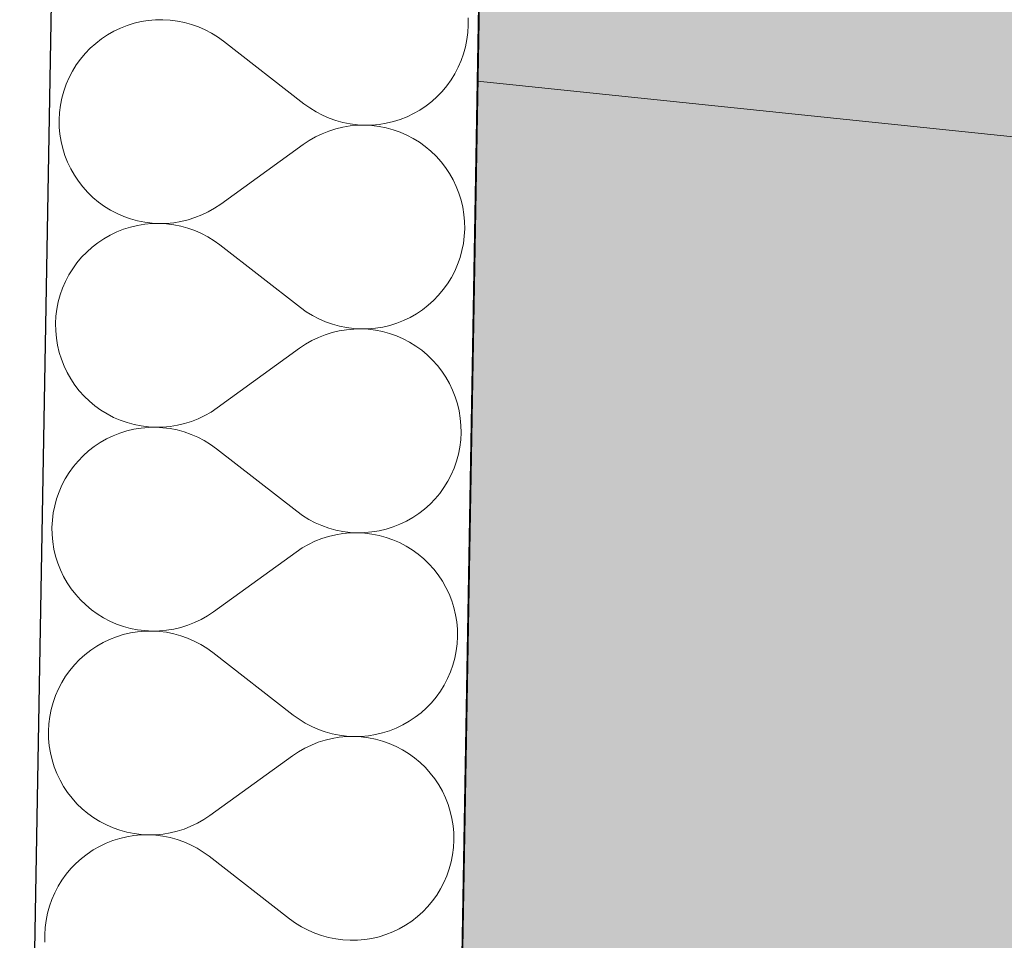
# Model space of a CAD drawing. Header units: millimetres. Extents: x -28017 to 3863, y -4271 to 20239.
# Tile 34 of 105: x -20489 to -20121, y 9312 to 9657. Entities that reach past the tile are written whole.
import ezdxf

# ---------------------------------------------------------------- set-up
doc = ezdxf.new("R2010")
doc.units = ezdxf.units.MM
doc.header["$MEASUREMENT"] = 0
doc.linetypes.add('Wipeout_Contour', pattern=[1000, 0, -1000])
for name, color, linetype in [('5._POHLED ZÁPADNÍ_2_2D prvky - obecné', 7, 'Continuous'), ('5._POHLED ZÁPADNÍ_2_Konstrukce - nenosné', 7, 'Continuous'), ('5._POHLED ZÁPADNÍ_2_Konstrukce - nosné', 7, 'Continuous'), ('5._POHLED ZÁPADNÍ_2_Nové_Konstrukce - nosné', 7, 'Continuous'), ('5._POHLED ZÁPADNÍ_2_Nové_Výplně – Řezové', 7, 'Continuous'), ('5._POHLED ZÁPADNÍ_2_Výplně – Řezové', 7, 'Continuous')]:
    doc.layers.add(name, color=color, linetype=linetype)

# ---------------------------------------------------------------- blocks, each defined once
blk = doc.blocks.new('*X29', base_point=(-28336.19, -5790.34))
at = {"layer": '5._POHLED ZÁPADNÍ_2_Nové_Výplně – Řezové', "color": 21, "linetype": 'Continuous', "lineweight": 20, "true_color": 0xffaaaa}
for p, q in [((-20438.48, 9656.48), (-20441.19, 9656.24)), ((-20435.76, 9656.53), (-20438.48, 9656.48)), ((-20433.04, 9656.38), (-20435.76, 9656.53)), ((-20430.34, 9656.04), (-20433.04, 9656.38)), ((-20321.51, 9654.52), (-20321.56, 9657.24)), ((-20451.65, 9653.37), (-20454.1, 9652.2)), ((-20449.12, 9654.37), (-20451.65, 9653.37)), ((-20446.52, 9655.18), (-20449.12, 9654.37)), ((-20443.87, 9655.81), (-20446.52, 9655.18)), ((-20441.19, 9656.24), (-20443.87, 9655.81)), ((-20427.67, 9655.51), (-20430.34, 9656.04)), ((-20425.05, 9654.79), (-20427.67, 9655.51)), ((-20422.48, 9653.88), (-20425.05, 9654.79)), ((-20419.99, 9652.79), (-20422.48, 9653.88)), ((-20417.58, 9651.53), (-20419.99, 9652.79)), ((-20321.66, 9651.8), (-20321.51, 9654.52)), ((-20458.73, 9649.34), (-20460.88, 9647.67)), ((-20456.47, 9650.85), (-20458.73, 9649.34)), ((-20454.1, 9652.2), (-20456.47, 9650.85)), ((-20415.27, 9650.1), (-20417.58, 9651.53)), ((-20413.06, 9648.51), (-20415.27, 9650.1)), ((-20322.53, 9646.43), (-20322, 9649.1)), ((-20322, 9649.1), (-20321.66, 9651.8)), ((-20462.9, 9645.86), (-20464.79, 9643.9)), ((-20460.88, 9647.67), (-20462.9, 9645.86)), ((-20413.06, 9648.51), (-20382.99, 9625.12)), ((-20323.25, 9643.81), (-20322.53, 9646.43)), ((-20466.53, 9641.81), (-20468.13, 9639.6)), ((-20464.79, 9643.9), (-20466.53, 9641.81)), ((-20324.15, 9641.24), (-20323.25, 9643.81)), ((-20468.13, 9639.6), (-20469.56, 9637.29)), ((-20326.5, 9636.34), (-20325.24, 9638.75)), ((-20325.24, 9638.75), (-20324.15, 9641.24)), ((-20470.82, 9634.88), (-20471.9, 9632.38)), ((-20469.56, 9637.29), (-20470.82, 9634.88)), ((-20327.93, 9634.02), (-20326.5, 9636.34)), ((-20471.9, 9632.38), (-20472.81, 9629.82)), ((-20331.26, 9629.73), (-20329.52, 9631.82)), ((-20329.52, 9631.82), (-20327.93, 9634.02)), ((-20473.53, 9627.19), (-20474.06, 9624.53)), ((-20472.81, 9629.82), (-20473.53, 9627.19)), ((-20335.18, 9625.95), (-20333.15, 9627.77)), ((-20333.15, 9627.77), (-20331.26, 9629.73)), ((-20474.06, 9624.53), (-20474.39, 9621.83)), ((-20382.99, 9625.12), (-20380.79, 9623.53)), ((-20380.79, 9623.53), (-20378.47, 9622.09)), ((-20339.59, 9622.77), (-20337.32, 9624.29)), ((-20337.32, 9624.29), (-20335.18, 9625.95)), ((-20474.39, 9621.83), (-20474.54, 9619.11)), ((-20378.47, 9622.09), (-20376.06, 9620.83)), ((-20376.06, 9620.83), (-20373.57, 9619.75)), ((-20373.57, 9619.75), (-20371, 9618.84)), ((-20346.94, 9619.26), (-20344.4, 9620.25)), ((-20344.4, 9620.25), (-20341.95, 9621.43)), ((-20341.95, 9621.43), (-20339.59, 9622.77)), ((-20474.54, 9619.11), (-20474.49, 9616.39)), ((-20474.49, 9616.39), (-20474.25, 9613.68)), ((-20368.41, 9616.36), (-20371.06, 9615.74)), ((-20371, 9618.84), (-20368.38, 9618.12)), ((-20365.73, 9616.8), (-20368.41, 9616.36)), ((-20368.38, 9618.12), (-20365.71, 9617.59)), ((-20363.02, 9617.05), (-20365.73, 9616.8)), ((-20365.71, 9617.59), (-20363.01, 9617.25)), ((-20360.3, 9617.1), (-20363.02, 9617.05)), ((-20363.01, 9617.25), (-20360.3, 9617.1)), ((-20360.3, 9617.1), (-20357.58, 9617.15)), ((-20357.58, 9616.96), (-20360.3, 9617.1)), ((-20357.58, 9617.15), (-20354.87, 9617.39)), ((-20354.88, 9616.62), (-20357.58, 9616.96)), ((-20352.21, 9616.09), (-20354.88, 9616.62)), ((-20354.87, 9617.39), (-20352.18, 9617.82)), ((-20349.59, 9615.37), (-20352.21, 9616.09)), ((-20352.18, 9617.82), (-20349.53, 9618.45)), ((-20349.53, 9618.45), (-20346.94, 9619.26)), ((-20474.25, 9613.68), (-20473.81, 9611)), ((-20378.64, 9612.75), (-20381, 9611.4)), ((-20376.18, 9613.92), (-20378.64, 9612.75)), ((-20373.65, 9614.92), (-20376.18, 9613.92)), ((-20371.06, 9615.74), (-20373.65, 9614.92)), ((-20347.02, 9614.47), (-20349.59, 9615.37)), ((-20344.53, 9613.39), (-20347.02, 9614.47)), ((-20342.11, 9612.13), (-20344.53, 9613.39)), ((-20339.8, 9610.7), (-20342.11, 9612.13)), ((-20473.81, 9611), (-20473.18, 9608.35)), ((-20414.13, 9587.57), (-20383.26, 9609.88)), ((-20381, 9611.4), (-20383.26, 9609.88)), ((-20337.59, 9609.11), (-20339.8, 9610.7)), ((-20335.5, 9607.36), (-20337.59, 9609.11)), ((-20473.18, 9608.35), (-20472.37, 9605.75)), ((-20472.37, 9605.75), (-20471.37, 9603.22)), ((-20333.54, 9605.48), (-20335.5, 9607.36)), ((-20331.72, 9603.45), (-20333.54, 9605.48)), ((-20471.37, 9603.22), (-20470.2, 9600.77)), ((-20330.05, 9601.31), (-20331.72, 9603.45)), ((-20328.54, 9599.04), (-20330.05, 9601.31)), ((-20470.2, 9600.77), (-20468.85, 9598.4)), ((-20468.85, 9598.4), (-20467.34, 9596.14)), ((-20327.19, 9596.68), (-20328.54, 9599.04)), ((-20467.34, 9596.14), (-20465.67, 9593.99)), ((-20465.67, 9593.99), (-20463.85, 9591.97)), ((-20326.02, 9594.23), (-20327.19, 9596.68)), ((-20325.02, 9591.7), (-20326.02, 9594.23)), ((-20463.85, 9591.97), (-20461.89, 9590.08)), ((-20461.89, 9590.08), (-20459.8, 9588.34)), ((-20324.21, 9589.1), (-20325.02, 9591.7)), ((-20459.8, 9588.34), (-20457.59, 9586.75)), ((-20457.59, 9586.75), (-20455.28, 9585.32)), ((-20416.39, 9586.05), (-20414.13, 9587.57)), ((-20323.58, 9586.45), (-20324.21, 9589.1)), ((-20323.15, 9583.77), (-20323.58, 9586.45)), ((-20455.28, 9585.32), (-20452.87, 9584.06)), ((-20452.87, 9584.06), (-20450.37, 9582.98)), ((-20450.37, 9582.98), (-20447.81, 9582.08)), ((-20423.74, 9582.53), (-20421.21, 9583.53)), ((-20421.21, 9583.53), (-20418.76, 9584.7)), ((-20418.76, 9584.7), (-20416.39, 9586.05)), ((-20322.9, 9581.06), (-20323.15, 9583.77)), ((-20447.86, 9579), (-20450.46, 9578.19)), ((-20445.21, 9579.63), (-20447.86, 9579)), ((-20447.81, 9582.08), (-20445.18, 9581.36)), ((-20442.53, 9580.06), (-20445.21, 9579.63)), ((-20445.18, 9581.36), (-20442.51, 9580.83)), ((-20439.82, 9580.3), (-20442.53, 9580.06)), ((-20442.51, 9580.83), (-20439.81, 9580.49)), ((-20437.1, 9580.35), (-20439.82, 9580.3)), ((-20439.81, 9580.49), (-20437.1, 9580.35)), ((-20437.1, 9580.35), (-20434.38, 9580.4)), ((-20434.38, 9580.2), (-20437.1, 9580.35)), ((-20434.38, 9580.4), (-20431.67, 9580.65)), ((-20431.68, 9579.86), (-20434.38, 9580.2)), ((-20429.01, 9579.33), (-20431.68, 9579.86)), ((-20431.67, 9580.65), (-20428.98, 9581.08)), ((-20426.39, 9578.61), (-20429.01, 9579.33)), ((-20428.98, 9581.08), (-20426.34, 9581.71)), ((-20426.34, 9581.71), (-20423.74, 9582.53)), ((-20322.85, 9578.34), (-20322.9, 9581.06)), ((-20455.44, 9576.02), (-20457.81, 9574.67)), ((-20452.99, 9577.19), (-20455.44, 9576.02)), ((-20450.46, 9578.19), (-20452.99, 9577.19)), ((-20423.82, 9577.7), (-20426.39, 9578.61)), ((-20421.33, 9576.62), (-20423.82, 9577.7)), ((-20418.92, 9575.35), (-20421.33, 9576.62)), ((-20416.61, 9573.92), (-20418.92, 9575.35)), ((-20323.34, 9572.92), (-20323, 9575.62)), ((-20323, 9575.62), (-20322.85, 9578.34)), ((-20460.07, 9573.16), (-20462.22, 9571.49)), ((-20457.81, 9574.67), (-20460.07, 9573.16)), ((-20414.4, 9572.33), (-20416.61, 9573.92)), ((-20414.4, 9572.33), (-20384.33, 9548.94)), ((-20323.87, 9570.25), (-20323.34, 9572.92)), ((-20464.24, 9569.68), (-20466.13, 9567.72)), ((-20462.22, 9571.49), (-20464.24, 9569.68)), ((-20324.59, 9567.63), (-20323.87, 9570.25)), ((-20467.88, 9565.63), (-20469.47, 9563.43)), ((-20466.13, 9567.72), (-20467.88, 9565.63)), ((-20326.58, 9562.57), (-20325.49, 9565.06)), ((-20325.49, 9565.06), (-20324.59, 9567.63)), ((-20470.9, 9561.11), (-20472.16, 9558.7)), ((-20469.47, 9563.43), (-20470.9, 9561.11)), ((-20327.84, 9560.16), (-20326.58, 9562.57)), ((-20472.16, 9558.7), (-20473.24, 9556.21)), ((-20330.86, 9555.64), (-20329.27, 9557.84)), ((-20329.27, 9557.84), (-20327.84, 9560.16)), ((-20474.15, 9553.64), (-20474.87, 9551.02)), ((-20473.24, 9556.21), (-20474.15, 9553.64)), ((-20334.49, 9551.59), (-20332.6, 9553.55)), ((-20332.6, 9553.55), (-20330.86, 9555.64)), ((-20474.87, 9551.02), (-20475.4, 9548.35)), ((-20338.67, 9548.11), (-20336.52, 9549.78)), ((-20336.52, 9549.78), (-20334.49, 9551.59)), ((-20475.4, 9548.35), (-20475.74, 9545.65)), ((-20384.33, 9548.94), (-20382.13, 9547.35)), ((-20382.13, 9547.35), (-20379.81, 9545.92)), ((-20379.81, 9545.92), (-20377.4, 9544.65)), ((-20343.29, 9545.25), (-20340.93, 9546.6)), ((-20340.93, 9546.6), (-20338.67, 9548.11)), ((-20475.74, 9545.65), (-20475.88, 9542.93)), ((-20475.88, 9542.93), (-20475.83, 9540.21)), ((-20377.4, 9544.65), (-20374.91, 9543.57)), ((-20374.91, 9543.57), (-20372.34, 9542.66)), ((-20372.34, 9542.66), (-20369.72, 9541.94)), ((-20353.52, 9541.64), (-20350.87, 9542.27)), ((-20350.87, 9542.27), (-20348.28, 9543.08)), ((-20348.28, 9543.08), (-20345.75, 9544.08)), ((-20345.75, 9544.08), (-20343.29, 9545.25)), ((-20475.83, 9540.21), (-20475.59, 9537.5)), ((-20374.99, 9538.74), (-20377.53, 9537.74)), ((-20372.4, 9539.56), (-20374.99, 9538.74)), ((-20369.75, 9540.19), (-20372.4, 9539.56)), ((-20367.07, 9540.62), (-20369.75, 9540.19)), ((-20369.72, 9541.94), (-20367.05, 9541.41)), ((-20364.36, 9540.87), (-20367.07, 9540.62)), ((-20367.05, 9541.41), (-20364.35, 9541.07)), ((-20361.64, 9540.92), (-20364.36, 9540.87)), ((-20364.35, 9541.07), (-20361.64, 9540.92)), ((-20361.64, 9540.92), (-20358.92, 9540.97)), ((-20358.92, 9540.78), (-20361.64, 9540.92)), ((-20358.92, 9540.97), (-20356.21, 9541.21)), ((-20356.22, 9540.44), (-20358.92, 9540.78)), ((-20353.55, 9539.91), (-20356.22, 9540.44)), ((-20356.21, 9541.21), (-20353.52, 9541.64)), ((-20350.93, 9539.19), (-20353.55, 9539.91)), ((-20348.36, 9538.29), (-20350.93, 9539.19)), ((-20475.59, 9537.5), (-20475.15, 9534.82)), ((-20475.15, 9534.82), (-20474.53, 9532.17)), ((-20382.34, 9535.22), (-20384.6, 9533.7)), ((-20379.98, 9536.57), (-20382.34, 9535.22)), ((-20377.53, 9537.74), (-20379.98, 9536.57)), ((-20345.87, 9537.21), (-20348.36, 9538.29)), ((-20343.46, 9535.95), (-20345.87, 9537.21)), ((-20341.14, 9534.52), (-20343.46, 9535.95)), ((-20474.53, 9532.17), (-20473.71, 9529.57)), ((-20415.48, 9511.39), (-20384.6, 9533.7)), ((-20338.93, 9532.93), (-20341.14, 9534.52)), ((-20336.84, 9531.19), (-20338.93, 9532.93)), ((-20334.89, 9529.3), (-20336.84, 9531.19)), ((-20473.71, 9529.57), (-20472.72, 9527.04)), ((-20333.07, 9527.28), (-20334.89, 9529.3)), ((-20472.72, 9527.04), (-20471.54, 9524.59)), ((-20471.54, 9524.59), (-20470.19, 9522.23)), ((-20331.4, 9525.13), (-20333.07, 9527.28)), ((-20329.88, 9522.87), (-20331.4, 9525.13)), ((-20470.19, 9522.23), (-20468.68, 9519.96)), ((-20328.54, 9520.5), (-20329.88, 9522.87)), ((-20327.36, 9518.05), (-20328.54, 9520.5)), ((-20468.68, 9519.96), (-20467.01, 9517.82)), ((-20467.01, 9517.82), (-20465.19, 9515.79)), ((-20326.36, 9515.52), (-20327.36, 9518.05)), ((-20465.19, 9515.79), (-20463.23, 9513.91)), ((-20463.23, 9513.91), (-20461.14, 9512.16)), ((-20325.55, 9512.92), (-20326.36, 9515.52)), ((-20324.92, 9510.27), (-20325.55, 9512.92)), ((-20461.14, 9512.16), (-20458.94, 9510.57)), ((-20458.94, 9510.57), (-20456.62, 9509.14)), ((-20456.62, 9509.14), (-20454.21, 9507.88)), ((-20420.1, 9508.52), (-20417.74, 9509.87)), ((-20417.74, 9509.87), (-20415.48, 9511.39)), ((-20324.49, 9507.59), (-20324.92, 9510.27)), ((-20454.21, 9507.88), (-20451.71, 9506.8)), ((-20451.71, 9506.8), (-20449.15, 9505.9)), ((-20449.15, 9505.9), (-20446.52, 9505.18)), ((-20430.32, 9504.9), (-20427.68, 9505.53)), ((-20427.68, 9505.53), (-20425.08, 9506.35)), ((-20425.08, 9506.35), (-20422.55, 9507.35)), ((-20422.55, 9507.35), (-20420.1, 9508.52)), ((-20324.24, 9504.88), (-20324.49, 9507.59)), ((-20451.8, 9502.01), (-20454.33, 9501.02)), ((-20449.2, 9502.82), (-20451.8, 9502.01)), ((-20446.55, 9503.45), (-20449.2, 9502.82)), ((-20443.87, 9503.88), (-20446.55, 9503.45)), ((-20446.52, 9505.18), (-20443.85, 9504.65)), ((-20441.16, 9504.12), (-20443.87, 9503.88)), ((-20443.85, 9504.65), (-20441.16, 9504.31)), ((-20441.16, 9504.31), (-20438.44, 9504.17)), ((-20438.44, 9504.17), (-20441.16, 9504.12)), ((-20438.44, 9504.17), (-20435.72, 9504.22)), ((-20435.72, 9504.02), (-20438.44, 9504.17)), ((-20435.72, 9504.22), (-20433.01, 9504.47)), ((-20433.02, 9503.68), (-20435.72, 9504.02)), ((-20430.35, 9503.15), (-20433.02, 9503.68)), ((-20433.01, 9504.47), (-20430.32, 9504.9)), ((-20427.73, 9502.43), (-20430.35, 9503.15)), ((-20425.17, 9501.52), (-20427.73, 9502.43)), ((-20324.34, 9499.44), (-20324.19, 9502.16)), ((-20324.19, 9502.16), (-20324.24, 9504.88)), ((-20459.15, 9498.5), (-20461.41, 9496.98)), ((-20456.78, 9499.84), (-20459.15, 9498.5)), ((-20454.33, 9501.02), (-20456.78, 9499.84)), ((-20422.67, 9500.44), (-20425.17, 9501.52)), ((-20420.26, 9499.18), (-20422.67, 9500.44)), ((-20417.95, 9497.74), (-20420.26, 9499.18)), ((-20324.68, 9496.74), (-20324.34, 9499.44)), ((-20463.56, 9495.32), (-20465.58, 9493.5)), ((-20461.41, 9496.98), (-20463.56, 9495.32)), ((-20415.74, 9496.15), (-20417.95, 9497.74)), ((-20415.74, 9496.15), (-20385.67, 9472.76)), ((-20325.21, 9494.08), (-20324.68, 9496.74)), ((-20467.47, 9491.54), (-20469.22, 9489.45)), ((-20465.58, 9493.5), (-20467.47, 9491.54)), ((-20326.83, 9488.89), (-20325.93, 9491.45)), ((-20325.93, 9491.45), (-20325.21, 9494.08)), ((-20470.81, 9487.25), (-20472.24, 9484.93)), ((-20469.22, 9489.45), (-20470.81, 9487.25)), ((-20327.92, 9486.39), (-20326.83, 9488.89)), ((-20472.24, 9484.93), (-20473.5, 9482.52)), ((-20330.61, 9481.67), (-20329.18, 9483.98)), ((-20329.18, 9483.98), (-20327.92, 9486.39)), ((-20474.58, 9480.03), (-20475.49, 9477.46)), ((-20473.5, 9482.52), (-20474.58, 9480.03)), ((-20332.2, 9479.46), (-20330.61, 9481.67)), ((-20475.49, 9477.46), (-20476.21, 9474.84)), ((-20335.83, 9475.41), (-20333.94, 9477.37)), ((-20333.94, 9477.37), (-20332.2, 9479.46)), ((-20476.74, 9472.17), (-20477.08, 9469.47)), ((-20476.21, 9474.84), (-20476.74, 9472.17)), ((-20385.67, 9472.76), (-20383.47, 9471.17)), ((-20340.01, 9471.93), (-20337.86, 9473.6)), ((-20337.86, 9473.6), (-20335.83, 9475.41)), ((-20477.08, 9469.47), (-20477.22, 9466.75)), ((-20383.47, 9471.17), (-20381.15, 9469.74)), ((-20381.15, 9469.74), (-20378.75, 9468.48)), ((-20378.75, 9468.48), (-20376.25, 9467.39)), ((-20347.09, 9467.9), (-20344.63, 9469.07)), ((-20344.63, 9469.07), (-20342.27, 9470.42)), ((-20342.27, 9470.42), (-20340.01, 9471.93)), ((-20477.22, 9466.75), (-20477.17, 9464.03)), ((-20376.25, 9467.39), (-20373.69, 9466.48)), ((-20373.69, 9466.48), (-20371.06, 9465.76)), ((-20371.06, 9465.76), (-20368.39, 9465.23)), ((-20368.39, 9465.23), (-20365.7, 9464.89)), ((-20365.7, 9464.89), (-20362.98, 9464.74)), ((-20362.98, 9464.74), (-20360.26, 9464.79)), ((-20360.26, 9464.79), (-20357.55, 9465.03)), ((-20357.55, 9465.03), (-20354.86, 9465.46)), ((-20354.86, 9465.46), (-20352.22, 9466.09)), ((-20352.22, 9466.09), (-20349.62, 9466.9)), ((-20349.62, 9466.9), (-20347.09, 9467.9)), ((-20477.17, 9464.03), (-20476.93, 9461.32)), ((-20476.93, 9461.32), (-20476.49, 9458.64)), ((-20378.87, 9461.57), (-20381.32, 9460.39)), ((-20376.34, 9462.56), (-20378.87, 9461.57)), ((-20373.74, 9463.38), (-20376.34, 9462.56)), ((-20371.09, 9464.01), (-20373.74, 9463.38)), ((-20368.41, 9464.45), (-20371.09, 9464.01)), ((-20365.7, 9464.69), (-20368.41, 9464.45)), ((-20362.98, 9464.74), (-20365.7, 9464.69)), ((-20360.26, 9464.6), (-20362.98, 9464.74)), ((-20357.56, 9464.26), (-20360.26, 9464.6)), ((-20354.89, 9463.73), (-20357.56, 9464.26)), ((-20352.27, 9463.02), (-20354.89, 9463.73)), ((-20349.7, 9462.11), (-20352.27, 9463.02)), ((-20347.21, 9461.03), (-20349.7, 9462.11)), ((-20476.49, 9458.64), (-20475.87, 9455.99)), ((-20416.82, 9435.21), (-20385.94, 9457.53)), ((-20383.68, 9459.04), (-20385.94, 9457.53)), ((-20381.32, 9460.39), (-20383.68, 9459.04)), ((-20344.8, 9459.77), (-20347.21, 9461.03)), ((-20342.48, 9458.34), (-20344.8, 9459.77)), ((-20340.27, 9456.75), (-20342.48, 9458.34)), ((-20475.87, 9455.99), (-20475.05, 9453.39)), ((-20338.19, 9455.01), (-20340.27, 9456.75)), ((-20336.23, 9453.12), (-20338.19, 9455.01)), ((-20475.05, 9453.39), (-20474.06, 9450.86)), ((-20474.06, 9450.86), (-20472.88, 9448.41)), ((-20334.41, 9451.1), (-20336.23, 9453.12)), ((-20332.74, 9448.95), (-20334.41, 9451.1)), ((-20472.88, 9448.41), (-20471.53, 9446.05)), ((-20331.22, 9446.69), (-20332.74, 9448.95)), ((-20329.88, 9444.32), (-20331.22, 9446.69)), ((-20471.53, 9446.05), (-20470.02, 9443.79)), ((-20470.02, 9443.79), (-20468.35, 9441.64)), ((-20328.7, 9441.87), (-20329.88, 9444.32)), ((-20468.35, 9441.64), (-20466.53, 9439.61)), ((-20466.53, 9439.61), (-20464.57, 9437.73)), ((-20327.71, 9439.34), (-20328.7, 9441.87)), ((-20326.89, 9436.74), (-20327.71, 9439.34)), ((-20464.57, 9437.73), (-20462.49, 9435.98)), ((-20462.49, 9435.98), (-20460.28, 9434.39)), ((-20326.26, 9434.1), (-20326.89, 9436.74)), ((-20460.28, 9434.39), (-20457.96, 9432.97)), ((-20457.96, 9432.97), (-20455.55, 9431.71)), ((-20455.55, 9431.71), (-20453.06, 9430.62)), ((-20423.89, 9431.17), (-20421.44, 9432.35)), ((-20421.44, 9432.35), (-20419.08, 9433.69)), ((-20419.08, 9433.69), (-20416.82, 9435.21)), ((-20325.83, 9431.41), (-20326.26, 9434.1)), ((-20453.06, 9430.62), (-20450.49, 9429.72)), ((-20450.49, 9429.72), (-20447.86, 9429)), ((-20447.86, 9429), (-20445.2, 9428.47)), ((-20445.2, 9428.47), (-20442.5, 9428.14)), ((-20442.5, 9428.14), (-20439.78, 9427.99)), ((-20439.78, 9427.99), (-20442.5, 9427.95)), ((-20439.78, 9427.99), (-20437.06, 9428.04)), ((-20437.06, 9427.85), (-20439.78, 9427.99)), ((-20437.06, 9428.04), (-20434.35, 9428.29)), ((-20434.35, 9428.29), (-20431.67, 9428.73)), ((-20431.67, 9428.73), (-20429.02, 9429.35)), ((-20429.02, 9429.35), (-20426.42, 9430.17)), ((-20426.42, 9430.17), (-20423.89, 9431.17)), ((-20325.59, 9428.7), (-20325.83, 9431.41)), ((-20325.54, 9425.98), (-20325.59, 9428.7)), ((-20455.67, 9424.84), (-20458.13, 9423.66)), ((-20453.14, 9425.83), (-20455.67, 9424.84)), ((-20450.54, 9426.64), (-20453.14, 9425.83)), ((-20447.9, 9427.27), (-20450.54, 9426.64)), ((-20445.21, 9427.7), (-20447.9, 9427.27)), ((-20442.5, 9427.95), (-20445.21, 9427.7)), ((-20434.36, 9427.51), (-20437.06, 9427.85)), ((-20431.7, 9426.97), (-20434.36, 9427.51)), ((-20429.07, 9426.25), (-20431.7, 9426.97)), ((-20426.51, 9425.35), (-20429.07, 9426.25)), ((-20424.01, 9424.26), (-20426.51, 9425.35)), ((-20325.68, 9423.26), (-20325.54, 9425.98)), ((-20462.75, 9420.81), (-20464.9, 9419.14)), ((-20460.49, 9422.32), (-20462.75, 9420.81)), ((-20458.13, 9423.66), (-20460.49, 9422.32)), ((-20421.6, 9423), (-20424.01, 9424.26)), ((-20419.29, 9421.57), (-20421.6, 9423)), ((-20417.08, 9419.97), (-20419.29, 9421.57)), ((-20326.02, 9420.56), (-20325.68, 9423.26)), ((-20466.93, 9417.32), (-20468.81, 9415.36)), ((-20464.9, 9419.14), (-20466.93, 9417.32)), ((-20417.08, 9419.97), (-20387.02, 9396.58)), ((-20327.27, 9415.27), (-20326.55, 9417.9)), ((-20326.55, 9417.9), (-20326.02, 9420.56)), ((-20470.56, 9413.27), (-20472.15, 9411.07)), ((-20468.81, 9415.36), (-20470.56, 9413.27)), ((-20328.17, 9412.71), (-20327.27, 9415.27)), ((-20472.15, 9411.07), (-20473.58, 9408.75)), ((-20330.52, 9407.8), (-20329.26, 9410.21)), ((-20329.26, 9410.21), (-20328.17, 9412.71)), ((-20474.84, 9406.34), (-20475.93, 9403.85)), ((-20473.58, 9408.75), (-20474.84, 9406.34)), ((-20331.95, 9405.49), (-20330.52, 9407.8)), ((-20475.93, 9403.85), (-20476.83, 9401.28)), ((-20335.29, 9401.19), (-20333.54, 9403.28)), ((-20333.54, 9403.28), (-20331.95, 9405.49)), ((-20477.55, 9398.66), (-20478.08, 9395.99)), ((-20476.83, 9401.28), (-20477.55, 9398.66)), ((-20339.2, 9397.42), (-20337.18, 9399.24)), ((-20337.18, 9399.24), (-20335.29, 9401.19)), ((-20478.08, 9395.99), (-20478.42, 9393.29)), ((-20387.02, 9396.58), (-20384.81, 9394.99)), ((-20384.81, 9394.99), (-20382.5, 9393.56)), ((-20343.61, 9394.24), (-20341.35, 9395.75)), ((-20341.35, 9395.75), (-20339.2, 9397.42)), ((-20478.42, 9393.29), (-20478.56, 9390.57)), ((-20382.5, 9393.56), (-20380.09, 9392.3)), ((-20380.09, 9392.3), (-20377.59, 9391.21)), ((-20377.59, 9391.21), (-20375.03, 9390.3)), ((-20350.96, 9390.72), (-20348.43, 9391.72)), ((-20348.43, 9391.72), (-20345.97, 9392.89)), ((-20345.97, 9392.89), (-20343.61, 9394.24)), ((-20478.56, 9390.57), (-20478.51, 9387.85)), ((-20478.51, 9387.85), (-20478.27, 9385.14)), ((-20372.44, 9387.83), (-20375.08, 9387.2)), ((-20375.03, 9390.3), (-20372.4, 9389.58)), ((-20369.75, 9388.27), (-20372.44, 9387.83)), ((-20372.4, 9389.58), (-20369.74, 9389.05)), ((-20367.04, 9388.51), (-20369.75, 9388.27)), ((-20369.74, 9389.05), (-20367.04, 9388.71)), ((-20367.04, 9388.71), (-20364.32, 9388.56)), ((-20364.32, 9388.56), (-20367.04, 9388.51)), ((-20364.32, 9388.56), (-20361.6, 9388.61)), ((-20361.6, 9388.42), (-20364.32, 9388.56)), ((-20361.6, 9388.61), (-20358.89, 9388.85)), ((-20358.9, 9388.08), (-20361.6, 9388.42)), ((-20356.24, 9387.55), (-20358.9, 9388.08)), ((-20358.89, 9388.85), (-20356.21, 9389.29)), ((-20353.61, 9386.84), (-20356.24, 9387.55)), ((-20356.21, 9389.29), (-20353.56, 9389.91)), ((-20353.56, 9389.91), (-20350.96, 9390.72)), ((-20478.27, 9385.14), (-20477.84, 9382.46)), ((-20382.66, 9384.21), (-20385.02, 9382.86)), ((-20380.21, 9385.39), (-20382.66, 9384.21)), ((-20377.68, 9386.39), (-20380.21, 9385.39)), ((-20375.08, 9387.2), (-20377.68, 9386.39)), ((-20351.05, 9385.93), (-20353.61, 9386.84)), ((-20348.55, 9384.85), (-20351.05, 9385.93)), ((-20346.14, 9383.59), (-20348.55, 9384.85)), ((-20477.84, 9382.46), (-20477.21, 9379.81)), ((-20418.16, 9359.03), (-20387.28, 9381.35)), ((-20385.02, 9382.86), (-20387.28, 9381.35)), ((-20343.82, 9382.16), (-20346.14, 9383.59)), ((-20341.62, 9380.57), (-20343.82, 9382.16)), ((-20339.53, 9378.83), (-20341.62, 9380.57)), ((-20477.21, 9379.81), (-20476.4, 9377.22)), ((-20476.4, 9377.22), (-20475.4, 9374.68)), ((-20337.57, 9376.94), (-20339.53, 9378.83)), ((-20335.75, 9374.92), (-20337.57, 9376.94)), ((-20475.4, 9374.68), (-20474.22, 9372.23)), ((-20334.08, 9372.77), (-20335.75, 9374.92)), ((-20332.57, 9370.51), (-20334.08, 9372.77)), ((-20474.22, 9372.23), (-20472.88, 9369.87)), ((-20472.88, 9369.87), (-20471.36, 9367.61)), ((-20331.22, 9368.15), (-20332.57, 9370.51)), ((-20471.36, 9367.61), (-20469.69, 9365.46)), ((-20469.69, 9365.46), (-20467.87, 9363.44)), ((-20330.04, 9365.69), (-20331.22, 9368.15)), ((-20329.05, 9363.16), (-20330.04, 9365.69)), ((-20467.87, 9363.44), (-20465.92, 9361.55)), ((-20328.23, 9360.56), (-20329.05, 9363.16)), ((-20465.92, 9361.55), (-20463.83, 9359.8)), ((-20463.83, 9359.8), (-20461.62, 9358.21)), ((-20461.62, 9358.21), (-20459.3, 9356.79)), ((-20420.42, 9357.52), (-20418.16, 9359.03)), ((-20327.61, 9357.92), (-20328.23, 9360.56)), ((-20459.3, 9356.79), (-20456.89, 9355.53)), ((-20456.89, 9355.53), (-20454.4, 9354.44)), ((-20454.4, 9354.44), (-20451.83, 9353.54)), ((-20427.76, 9353.99), (-20425.23, 9354.99)), ((-20425.23, 9354.99), (-20422.78, 9356.17)), ((-20422.78, 9356.17), (-20420.42, 9357.52)), ((-20327.17, 9355.23), (-20327.61, 9357.92)), ((-20326.93, 9352.52), (-20327.17, 9355.23)), ((-20449.24, 9351.09), (-20451.88, 9350.47)), ((-20451.83, 9353.54), (-20449.21, 9352.82)), ((-20446.55, 9351.52), (-20449.24, 9351.09)), ((-20449.21, 9352.82), (-20446.54, 9352.29)), ((-20443.84, 9351.77), (-20446.55, 9351.52)), ((-20446.54, 9352.29), (-20443.84, 9351.96)), ((-20443.84, 9351.96), (-20441.12, 9351.81)), ((-20441.12, 9351.81), (-20443.84, 9351.77)), ((-20441.12, 9351.81), (-20438.4, 9351.86)), ((-20438.4, 9351.67), (-20441.12, 9351.81)), ((-20438.4, 9351.86), (-20435.69, 9352.11)), ((-20435.71, 9351.33), (-20438.4, 9351.67)), ((-20433.04, 9350.79), (-20435.71, 9351.33)), ((-20435.69, 9352.11), (-20433.01, 9352.55)), ((-20430.41, 9350.07), (-20433.04, 9350.79)), ((-20433.01, 9352.55), (-20430.36, 9353.18)), ((-20430.36, 9353.18), (-20427.76, 9353.99)), ((-20326.88, 9349.8), (-20326.93, 9352.52)), ((-20459.47, 9347.48), (-20461.83, 9346.14)), ((-20457.01, 9348.66), (-20459.47, 9347.48)), ((-20454.48, 9349.65), (-20457.01, 9348.66)), ((-20451.88, 9350.47), (-20454.48, 9349.65)), ((-20427.85, 9349.17), (-20430.41, 9350.07)), ((-20425.36, 9348.08), (-20427.85, 9349.17)), ((-20422.95, 9346.82), (-20425.36, 9348.08)), ((-20327.36, 9344.39), (-20327.02, 9347.09)), ((-20327.02, 9347.09), (-20326.88, 9349.8)), ((-20464.09, 9344.63), (-20466.24, 9342.96)), ((-20461.83, 9346.14), (-20464.09, 9344.63)), ((-20420.63, 9345.39), (-20422.95, 9346.82)), ((-20418.43, 9343.79), (-20420.63, 9345.39)), ((-20418.43, 9343.79), (-20388.36, 9320.4)), ((-20327.89, 9341.72), (-20327.36, 9344.39)), ((-20468.27, 9341.14), (-20470.16, 9339.18)), ((-20466.24, 9342.96), (-20468.27, 9341.14)), ((-20328.61, 9339.09), (-20327.89, 9341.72)), ((-20471.9, 9337.1), (-20473.49, 9334.89)), ((-20470.16, 9339.18), (-20471.9, 9337.1)), ((-20330.6, 9334.03), (-20329.52, 9336.53)), ((-20329.52, 9336.53), (-20328.61, 9339.09)), ((-20474.92, 9332.57), (-20476.18, 9330.16)), ((-20473.49, 9334.89), (-20474.92, 9332.57)), ((-20331.86, 9331.62), (-20330.6, 9334.03)), ((-20476.18, 9330.16), (-20477.27, 9327.67)), ((-20334.88, 9327.1), (-20333.29, 9329.31)), ((-20333.29, 9329.31), (-20331.86, 9331.62)), ((-20478.17, 9325.1), (-20478.89, 9322.48)), ((-20477.27, 9327.67), (-20478.17, 9325.1)), ((-20338.52, 9323.06), (-20336.63, 9325.01)), ((-20336.63, 9325.01), (-20334.88, 9327.1)), ((-20478.89, 9322.48), (-20479.42, 9319.81)), ((-20342.69, 9319.57), (-20340.54, 9321.24)), ((-20340.54, 9321.24), (-20338.52, 9323.06)), ((-20479.42, 9319.81), (-20479.76, 9317.11)), ((-20388.36, 9320.4), (-20386.15, 9318.81)), ((-20386.15, 9318.81), (-20383.84, 9317.38)), ((-20347.32, 9316.71), (-20344.95, 9318.06)), ((-20344.95, 9318.06), (-20342.69, 9319.57)), ((-20479.76, 9317.11), (-20479.91, 9314.4)), ((-20479.91, 9314.4), (-20479.86, 9311.68)), ((-20383.84, 9317.38), (-20381.43, 9316.12)), ((-20381.43, 9316.12), (-20378.93, 9315.03)), ((-20378.93, 9315.03), (-20376.37, 9314.12)), ((-20376.37, 9314.12), (-20373.75, 9313.4)), ((-20354.9, 9313.73), (-20352.3, 9314.54)), ((-20352.3, 9314.54), (-20349.77, 9315.54)), ((-20349.77, 9315.54), (-20347.32, 9316.71)), ((-20373.75, 9313.4), (-20371.08, 9312.87)), ((-20371.08, 9312.87), (-20368.38, 9312.53)), ((-20368.38, 9312.53), (-20365.66, 9312.38)), ((-20365.66, 9312.38), (-20362.94, 9312.43)), ((-20362.94, 9312.43), (-20360.23, 9312.67)), ((-20360.23, 9312.67), (-20357.55, 9313.11)), ((-20357.55, 9313.11), (-20354.9, 9313.73))]:
    blk.add_line(p, q, dxfattribs=at)

msp = doc.modelspace()

# ---------------------------------------------------------------- hatches: boundary and pattern name
at = {"layer": '5._POHLED ZÁPADNÍ_2_Výplně – Řezové', "linetype": 'Continuous', "lineweight": 13}
for points in [[(-20318.07, 9633.59), (-19943.7, 9594.63), (-20311.44, 10009.93)], [(-20318.07, 9633.59), (-20329.01, 9012.07), (-19954.07, 9005.47), (-19943.7, 9594.63)]]:
    msp.add_hatch(color=254, dxfattribs=at).paths.add_polyline_path(points)

# ---------------------------------------------------------------- linework, layer by layer
at = {"layer": '5._POHLED ZÁPADNÍ_2_2D prvky - obecné', "color": 8, "linetype": 'Continuous', "lineweight": 13}
msp.add_line((-19943.7, 9594.63), (-20318.07, 9633.59), dxfattribs=at)
at = {"layer": '5._POHLED ZÁPADNÍ_2_Konstrukce - nosné', "color": 7, "linetype": 'Continuous', "lineweight": 50, "flags": 128}
msp.add_lwpolyline([(-20311.44, 10009.93), (-20329.01, 9012.07)], dxfattribs=at)

# ---------------------------------------------------------------- next in the draw order: wipeouts: each hides what was drawn before it
at = {"color": 254, "linetype": 'Wipeout_Contour', "lineweight": 0, "ltscale": 112285.835233}
msp.add_wipeout([(-20471.18, 10026.11), (-20489.3, 8997.06), (-20339.33, 8994.42), (-20329.33, 8994.25), (-20311.44, 10009.93)], dxfattribs=at).dxf.layer = '5._POHLED ZÁPADNÍ_2_Nové_Výplně – Řezové'

# ---------------------------------------------------------------- next in the draw order: linework, layer by layer
at = {"layer": '5._POHLED ZÁPADNÍ_2_Nové_Konstrukce - nosné', "color": 1, "linetype": 'Continuous', "lineweight": 25, "flags": 128}
for points in [[(-20468.36, 10186.64), (-20489.3, 8997.06)], [(-20329.33, 8994.25), (-20311.44, 10009.93)]]:
    msp.add_lwpolyline(points, dxfattribs=at)

# ---------------------------------------------------------------- next in the draw order: block references
at = {"layer": '5._POHLED ZÁPADNÍ_2_Konstrukce - nenosné', "color": 9, "linetype": 'Continuous', "lineweight": 13}
msp.add_blockref('*X29', (-28336.19, -5790.34), dxfattribs=at)

doc.saveas('drawing.dxf')
